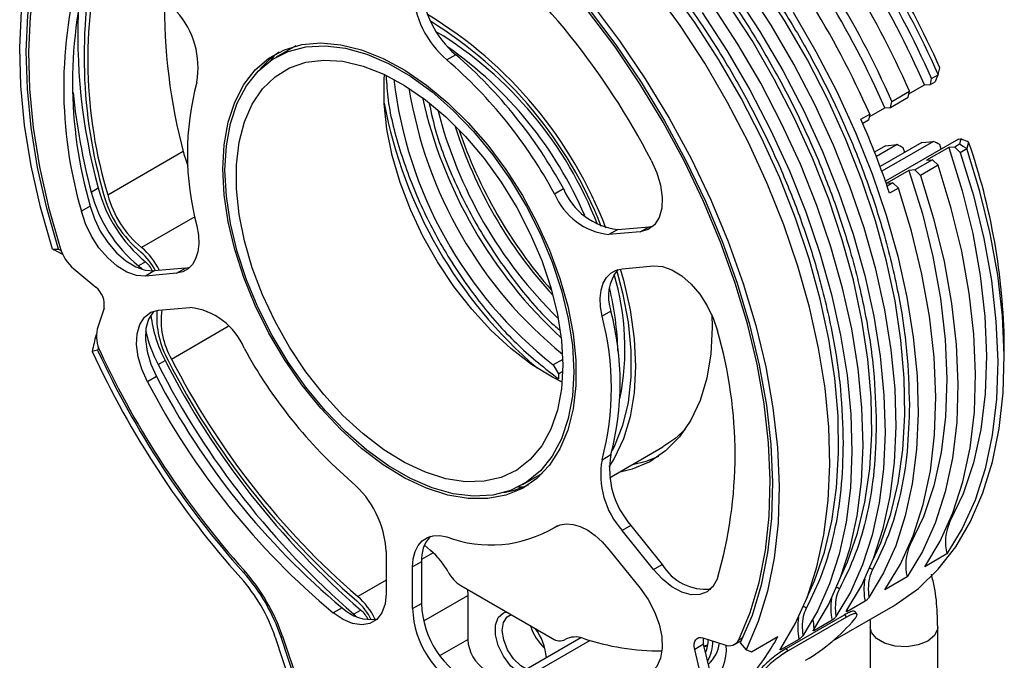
# Model space of a CAD drawing. Header units: millimetres. Extents: x 15 to 415, y 5 to 292.
# Tile 46 of 48: x 355 to 378, y 251 to 265. Entities that reach past the tile are written whole.
import ezdxf

# ---------------------------------------------------------------- set-up
doc = ezdxf.new("R2010")
doc.units = ezdxf.units.MM

msp = doc.modelspace()

# ---------------------------------------------------------------- linework, layer by layer
at = {"color": 7, "linetype": 'Continuous', "lineweight": 25}
for p, q in [((361.707873, 264.848237), (361.257496, 264.58824)), ((365.367511, 264.647173), (365.16548, 264.530543)), ((376.403759, 264.192995), (376.443475, 264.344634)), ((376.226808, 263.967781), (376.25303, 264.103722)), ((376.226808, 263.967781), (376.336196, 264.030929)), ((376.25303, 264.103722), (376.402652, 264.190097)), ((376.403759, 264.192995), (376.402652, 264.190097)), ((375.343893, 263.578888), (375.747954, 263.812148)), ((375.721732, 263.676207), (375.747954, 263.812148)), ((375.736217, 263.751302), (376.090024, 263.95555)), ((376.090024, 263.95555), (376.226808, 263.967781)), ((375.317671, 263.442947), (375.721732, 263.676207)), ((375.317671, 263.442947), (375.343893, 263.578888)), ((374.82708, 263.226468), (375.180886, 263.430716)), ((375.180886, 263.430716), (375.317671, 263.442947)), ((374.636786, 263.170684), (374.838816, 263.287314)), ((374.812595, 263.151373), (374.679004, 263.074253)), ((374.838816, 263.287314), (374.812595, 263.151373)), ((376.297622, 262.664964), (375.116154, 261.982918)), ((376.867647, 262.715933), (375.198952, 261.752616)), ((376.034448, 262.641433), (376.297622, 262.664964)), ((376.867647, 262.715933), (376.923863, 262.72096)), ((375.200605, 262.566875), (374.949283, 262.421789)), ((375.46401, 262.590427), (374.990241, 262.316926)), ((376.034448, 262.641433), (375.077017, 262.08872)), ((375.200605, 262.566875), (375.46401, 262.590427)), ((375.640328, 262.413912), (375.607547, 262.51785)), ((376.645608, 262.52359), (376.140531, 262.232016)), ((376.475566, 262.48959), (376.44217, 262.592477)), ((376.782392, 262.535821), (376.645608, 262.52359)), ((376.89178, 262.598969), (376.782392, 262.535821)), ((376.908806, 262.413528), (376.782392, 262.535821)), ((376.908806, 262.413528), (377.058428, 262.499903)), ((377.060938, 262.499182), (377.058428, 262.499903)), ((377.100835, 262.650358), (377.060938, 262.499182)), ((377.100835, 262.650358), (377.099612, 262.651263)), ((376.277316, 262.244247), (375.873255, 262.010987)), ((376.140531, 262.232016), (376.277316, 262.244247)), ((376.403729, 262.121954), (376.277316, 262.244247)), ((375.73647, 261.998757), (375.231394, 261.707182)), ((375.873255, 262.010987), (375.73647, 261.998757)), ((375.873255, 262.010987), (375.999668, 261.888694)), ((376.403729, 262.121954), (375.999668, 261.888694)), ((357.026725, 261.507116), (357.188349, 261.600419)), ((367.627592, 261.4677), (367.829622, 261.58433)), ((375.231394, 261.707182), (375.368179, 261.719413)), ((375.368179, 261.719413), (375.236977, 261.643672)), ((375.494592, 261.59712), (375.292562, 261.48049)), ((375.494592, 261.59712), (375.368179, 261.719413)), ((357.006276, 261.183767), (356.804246, 261.067138)), ((369.074052, 260.650558), (368.872022, 260.533929)), ((369.074052, 260.650558), (369.789889, 260.714565)), ((369.587859, 260.597935), (369.789889, 260.714565)), ((369.789889, 260.714565), (369.890848, 260.733252)), ((369.587859, 260.597935), (368.872022, 260.533929)), ((356.142358, 260.202722), (356.279349, 260.198521)), ((356.632128, 259.74708), (357.134637, 259.328776)), ((358.269912, 259.911881), (358.108288, 259.818577)), ((359.184354, 259.76627), (358.468517, 259.702264)), ((358.982324, 259.649641), (359.184354, 259.76627)), ((359.184354, 259.76627), (359.285313, 259.784957)), ((369.175067, 259.75286), (369.890905, 259.816866)), ((358.468517, 259.702264), (358.266487, 259.585634)), ((358.982324, 259.649641), (358.266487, 259.585634)), ((357.320949, 258.848576), (357.165848, 258.371473)), ((358.569532, 258.804565), (359.28537, 258.868572)), ((368.916407, 258.783255), (368.714377, 258.666625)), ((371.223603, 258.706125), (371.230576, 258.40666)), ((357.13581, 258.236157), (357.144925, 258.241418)), ((357.13581, 258.236157), (357.144846, 258.238157)), ((377.917785, 257.66023), (377.917785, 258.010119)), ((357.175288, 257.889331), (357.050633, 257.861736)), ((358.55826, 257.559743), (358.719884, 257.653047)), ((367.814418, 257.680138), (367.597384, 257.554847)), ((367.597384, 257.554847), (367.715245, 257.350706)), ((358.518444, 257.286312), (358.316414, 257.169682)), ((367.715245, 257.350706), (367.814384, 257.407938)), ((367.715245, 257.350706), (367.715245, 257.232212)), ((368.887446, 254.971933), (370.106351, 255.675591)), ((368.714377, 255.383632), (368.916407, 255.500262)), ((366.899895, 254.81426), (367.350271, 255.074257)), ((367.506988, 253.762629), (367.709019, 253.879259)), ((369.377098, 253.882125), (369.175067, 253.765495)), ((369.377098, 253.882125), (370.092935, 252.99163)), ((369.890905, 252.875), (369.175067, 253.765495)), ((364.651255, 253.429691), (364.793659, 253.308382)), ((363.77565, 253.282706), (363.77565, 252.328204)), ((368.872022, 253.334315), (369.587859, 252.443821)), ((376.602383, 253.228757), (376.097307, 252.937183)), ((364.583772, 253.049446), (364.381741, 252.932817)), ((364.583772, 253.049446), (364.583772, 252.094945)), ((369.890905, 252.875), (370.092935, 252.99163)), ((364.381741, 251.978315), (364.381741, 252.932817)), ((375.693246, 252.703923), (375.18817, 252.412349)), ((365.483478, 252.509142), (367.583254, 251.296968)), ((365.63461, 252.421896), (365.644432, 252.280601)), ((371.261279, 252.492225), (371.246148, 252.48349)), ((374.806428, 252.43985), (374.821793, 252.233473)), ((364.381741, 251.978315), (364.583772, 252.094945)), ((365.644432, 252.280601), (365.644432, 251.273008)), ((374.733601, 252.149932), (374.32954, 251.916673)), ((362.768558, 251.99921), (362.566528, 251.882581)), ((363.196496, 251.947288), (363.034871, 251.853984)), ((373.998271, 251.241763), (375.372832, 252.035279)), ((374.048813, 252.002489), (374.064178, 251.796112)), ((374.547147, 251.854306), (374.502335, 251.910843)), ((372.92848, 251.066895), (374.261881, 251.836652)), ((374.305332, 251.781833), (372.97193, 251.012076)), ((373.543737, 251.710915), (373.559102, 251.504538)), ((373.975987, 251.712571), (373.571926, 251.479311)), ((374.261881, 251.836652), (374.305332, 251.781833)), ((373.291199, 251.565127), (373.306564, 251.35875)), ((374.850802, 251.550808), (374.850802, 239.78971)), ((376.393659, 239.240235), (376.393659, 251.550808)), ((361.236977, 251.329449), (361.620544, 250.172922)), ((361.757482, 250.168771), (361.373915, 251.325299)), ((361.40393, 251.347091), (361.799693, 250.163551)), ((368.229361, 251.311996), (366.306148, 250.201749)), ((371.022754, 251.311337), (371.525263, 251.149456)), ((371.748594, 251.161883), (371.907267, 251.253482)), ((371.878042, 251.193588), (372.015033, 251.039621)), ((372.132749, 250.992899), (372.73884, 251.342788)), ((373.218372, 251.275209), (372.814311, 251.04195)), ((371.038472, 251.162878), (370.836442, 251.046248)), ((370.991543, 250.390069), (370.836442, 251.046248)), ((371.193574, 250.506699), (371.038472, 251.162878)), ((371.050407, 251.112388), (371.129912, 251.124461)), ((372.97193, 251.012076), (372.92848, 251.066895)), ((367.439598, 250.88722), (367.437616, 250.854931))]:
    msp.add_line(p, q, dxfattribs=at)
at = {"color": 8, "linetype": 'Continuous', "lineweight": 25}
for p, q in [((357.40782, 261.442178), (359.133687, 262.438499)), ((359.39857, 260.939333), (358.180365, 260.236078)), ((358.865099, 257.686193), (360.163322, 258.435641)), ((376.658949, 253.958778), (376.674679, 253.967859)), ((367.67876, 253.866871), (367.627592, 253.837332)), ((375.749811, 253.433945), (375.765542, 253.443026)), ((364.853606, 253.255175), (364.584741, 253.099962)), ((360.552341, 252.824331), (360.514463, 252.802465)), ((363.77565, 252.632884), (363.124663, 252.257077)), ((364.635161, 251.697961), (365.644432, 252.280601)), ((374.323369, 251.951662), (374.32954, 251.916673)), ((373.565755, 251.514301), (373.571926, 251.479311)), ((361.405181, 251.343348), (361.373915, 251.325299)), ((365.005086, 250.903921), (365.644432, 251.273008)), ((366.648973, 250.222536), (368.432006, 251.251859)), ((371.843145, 251.266782), (371.939971, 251.322679)), ((372.80814, 251.076939), (372.814311, 251.04195))]:
    msp.add_line(p, q, dxfattribs=at)
at = {"color": 7, "linetype": 'Continuous', "lineweight": 25, "flags": 128}
for points in [[(356.142358, 260.202722), (355.869118, 261.159666), (355.656104, 262.105912), (355.504881, 263.034516), (355.416556, 263.938667), (355.391778, 264.811731), (355.430729, 265.647304), (355.533123, 266.439256), (355.698209, 267.181777), (355.924775, 267.869419), (356.21116, 268.497138), (356.555263, 269.060329), (356.954559, 269.55486), (357.406118, 269.977104), (357.906629, 270.323962), (358.452419, 270.59289), (359.039484, 270.781915), (359.663518, 270.88965), (360.319943, 270.915306), (361.003942, 270.858693), (361.710498, 270.720227), (362.434428, 270.500925), (363.17042, 270.202394)], [(356.279349, 260.198521), (356.011261, 261.13833), (355.802304, 262.067606), (355.654012, 262.979537), (355.56747, 263.867439), (355.543313, 264.724804), (355.581719, 265.545348), (355.682405, 266.323055), (355.844634, 267.052227), (356.067216, 267.727518), (356.348521, 268.343978), (356.686485, 268.897089), (357.078633, 269.382797), (357.52209, 269.797542), (358.013605, 270.138284), (358.549575, 270.402524), (359.126072, 270.588328), (359.738871, 270.694331), (360.38348, 270.719758), (361.055174, 270.664422), (361.749029, 270.528729), (362.45996, 270.313674), (363.182757, 270.020831)], [(363.160421, 269.972302), (362.444736, 270.25962), (361.740944, 270.470085), (361.054169, 270.602165), (360.389409, 270.654898), (359.751502, 270.627901), (359.145093, 270.52137), (358.574595, 270.336081), (358.044161, 270.073381), (357.557652, 269.735184), (357.118608, 269.323951), (356.730226, 268.842676), (356.395333, 268.294861), (356.116367, 267.684494), (355.895357, 267.016018), (355.733913, 266.294299), (355.633209, 265.524589), (355.59398, 264.712492), (355.616509, 263.863919), (355.700635, 262.985046), (355.845743, 262.082271), (356.050777, 261.162164), (356.314247, 260.231424)], [(364.974635, 268.986402), (365.697431, 268.444722), (366.408362, 267.838954), (367.102217, 267.173538), (367.773911, 266.453353), (368.41852, 265.683677), (369.031319, 264.870151), (369.607816, 264.018738), (370.143787, 263.135679), (370.635301, 262.227446), (371.078758, 261.300698), (371.470906, 260.362225), (371.808871, 259.418908), (372.090175, 258.47766), (372.312758, 257.545381), (372.474987, 256.628904), (372.575673, 255.734947), (372.614078, 254.870061), (372.589922, 254.040587), (372.50338, 253.252604), (372.355087, 252.511888), (372.146131, 251.823868), (371.878042, 251.193588)], [(364.986971, 269.153721), (365.722964, 268.602493), (366.446893, 267.985965), (367.153449, 267.308658), (367.837449, 266.575542), (368.493873, 265.791995), (369.117907, 264.963765), (369.704972, 264.096929), (370.250762, 263.197845), (370.751273, 262.27311), (371.202833, 261.329507), (371.602128, 260.373958), (371.946231, 259.413475), (372.232616, 258.455103), (372.459182, 257.505873), (372.624268, 256.572748), (372.726662, 255.662575), (372.765613, 254.78203), (372.740835, 253.937573), (372.65251, 253.1354), (372.501287, 252.381395), (372.288274, 251.681089), (372.015033, 251.039621)], [(371.843145, 251.266782), (372.106614, 251.893327), (372.311649, 252.576706), (372.456757, 253.311943), (372.540882, 254.093687), (372.563412, 254.916248), (372.524182, 255.773638), (372.423479, 256.659617), (372.262034, 257.567736), (372.041025, 258.491385), (371.762058, 259.42384), (371.427165, 260.358314), (371.038783, 261.288006), (370.59974, 262.206147), (370.11323, 263.106056), (369.582796, 263.981182), (369.012298, 264.825154), (368.405889, 265.63183), (367.767983, 266.395338), (367.103222, 267.110121), (366.416447, 267.770975), (365.712655, 268.373091), (364.99697, 268.912085)], [(372.801488, 251.067176), (373.135258, 251.628309), (373.412796, 252.251718), (373.632126, 252.932963), (373.791686, 253.667192), (373.890338, 254.449175), (373.927381, 255.273343), (373.90255, 256.133826), (373.816023, 257.024493), (373.668416, 257.939003), (373.460779, 258.870841), (373.194592, 259.81337), (372.871751, 260.759877), (372.494556, 261.70362), (372.065692, 262.637878), (371.588215, 263.555996), (371.065524, 264.451436), (370.501345, 265.317818), (369.899693, 266.148973)], [(371.764035, 266.046754), (372.328215, 265.180371), (372.850905, 264.284932), (373.328383, 263.366814), (373.757246, 262.432556), (374.134442, 261.488813), (374.457283, 260.542306), (374.72347, 259.599777), (374.931106, 258.667939), (375.078714, 257.753429), (375.165241, 256.862761), (375.190072, 256.002279), (375.153029, 255.178111), (375.054376, 254.396128), (374.894817, 253.661899), (374.675487, 252.980654), (374.397948, 252.357245), (374.064178, 251.796112)], [(374.316716, 251.941899), (374.650486, 252.503032), (374.928025, 253.126441), (375.147355, 253.807686), (375.306914, 254.541915), (375.405567, 255.323898), (375.44261, 256.148066), (375.417779, 257.008549), (375.331252, 257.899216), (375.183644, 258.813726), (374.976008, 259.745564), (374.709821, 260.688093), (374.38698, 261.6346), (374.009785, 262.578343), (373.580921, 263.512601), (373.103443, 264.430719), (372.580753, 265.326159), (372.016573, 266.192541)], [(371.006421, 265.609392), (371.570601, 264.74301), (372.093291, 263.847571), (372.570768, 262.929453), (372.999632, 261.995195), (373.376828, 261.051451), (373.699669, 260.104944), (373.965855, 259.162415), (374.173492, 258.230577), (374.321099, 257.316068), (374.407627, 256.4254), (374.432457, 255.564918), (374.395414, 254.74075), (374.296762, 253.958767), (374.137202, 253.224538), (373.917872, 252.543292), (373.640334, 251.919883), (373.306564, 251.35875)], [(373.559102, 251.504538), (373.892872, 252.06567), (374.17041, 252.68908), (374.389741, 253.370325), (374.5493, 254.104554), (374.647953, 254.886537), (374.684996, 255.710705), (374.660165, 256.571187), (374.573638, 257.461855), (374.42603, 258.376365), (374.218393, 259.308203), (373.952207, 260.250732), (373.629366, 261.197238), (373.25217, 262.140982), (372.823306, 263.07524), (372.345829, 263.993358), (371.823139, 264.888797), (371.258959, 265.75518)], [(373.08583, 265.617733), (373.60852, 264.722294), (374.085997, 263.804176), (374.514861, 262.869918), (374.892056, 261.926174), (375.214897, 260.979667), (375.481084, 260.037138), (375.688721, 259.1053), (375.836328, 258.190791), (375.922856, 257.300123), (375.947686, 256.439641), (375.910643, 255.615473), (375.811991, 254.833489), (375.652431, 254.09926), (375.433101, 253.418015), (375.155563, 252.794606), (374.821793, 252.233473)], [(360.038085, 262.033845), (360.068711, 262.589555), (360.160124, 263.101482), (360.310939, 263.561865), (360.518869, 263.963724), (360.780762, 264.300969), (361.092649, 264.568487), (361.449801, 264.762222), (361.846804, 264.879239), (362.277641, 264.917762), (362.735779, 264.877208), (363.214275, 264.758192), (363.705875, 264.562518), (364.203126, 264.293152), (364.698491, 263.954178), (365.184461, 263.550733), (365.653668, 263.088935), (366.099001, 262.575782), (366.513707, 262.019054), (366.891502, 261.427191), (367.226657, 260.809165), (367.514092, 260.174343), (367.74945, 259.53235), (367.929163, 258.892917), (368.050507, 258.265738), (368.111642, 257.66032), (368.111642, 257.08584), (368.050507, 256.551007), (367.929163, 256.063928), (367.74945, 255.631988), (367.514092, 255.261733), (367.226657, 254.958777), (366.891502, 254.727713), (366.513707, 254.572041), (366.099001, 254.494124), (365.653668, 254.495141), (365.184461, 254.575077), (364.698491, 254.732721), (364.203126, 254.965683), (363.705875, 255.270431), (363.214275, 255.642346), (362.735779, 256.07579), (362.277641, 256.564192), (361.846804, 257.100149), (361.449801, 257.675535), (361.092649, 258.28163), (360.780762, 258.909244), (360.518869, 259.548865), (360.310939, 260.190795), (360.160124, 260.825305), (360.068711, 261.442775), (360.038085, 262.033845)], [(368.068798, 257.397813), (368.037335, 256.838488), (367.943442, 256.32431), (367.788599, 255.863389), (367.575249, 255.462993), (367.306756, 255.129437), (366.987355, 254.867982), (366.622083, 254.682749), (366.216699, 254.576662), (365.777599, 254.551392), (365.311705, 254.607339), (364.826366, 254.74362), (364.329236, 254.958085), (363.828155, 255.247353), (363.331025, 255.606862), (362.845686, 256.030941), (362.379793, 256.512904), (361.940692, 257.045149), (361.535309, 257.619282), (361.170036, 258.226249), (360.850635, 258.856477), (360.582142, 259.500028), (360.368792, 260.146753), (360.213949, 260.786451), (360.120056, 261.409036), (360.088593, 262.004687), (360.120056, 262.564012), (360.213949, 263.07819), (360.368792, 263.539111), (360.582142, 263.939507), (360.850635, 264.273063), (361.170036, 264.534519), (361.535309, 264.719751), (361.940692, 264.825838), (362.379793, 264.851108), (362.845686, 264.795161), (363.331025, 264.658881), (363.828155, 264.444415), (364.329236, 264.155147), (364.826366, 263.795639), (365.311705, 263.371559), (365.777599, 262.889596), (366.216699, 262.357352), (366.622083, 261.783219), (366.987355, 261.176252), (367.306756, 260.546023), (367.575249, 259.902472), (367.788599, 259.255748), (367.943442, 258.616049), (368.037335, 257.993465), (368.068798, 257.397813)], [(367.81626, 257.5436), (367.785575, 257.009396), (367.694022, 256.519393), (367.543107, 256.081635), (367.335305, 255.703312), (367.074031, 255.390634), (366.763573, 255.148737), (366.409029, 254.981592), (366.016221, 254.891943), (365.591599, 254.881263), (365.142136, 254.949727), (364.675211, 255.096211), (364.19849, 255.31831), (363.719803, 255.612377), (363.247009, 255.973582), (362.787871, 256.395996), (362.349929, 256.872682), (361.940373, 257.395813), (361.565928, 257.956799), (361.232742, 258.546429), (360.946287, 259.155022), (360.711266, 259.772583), (360.531539, 260.388973), (360.410055, 260.99407), (360.34881, 261.57794), (360.34881, 262.130994), (360.410055, 262.644152), (360.531539, 263.108988), (360.711266, 263.517868), (360.946287, 263.86408), (361.232742, 264.141939), (361.565928, 264.346881), (361.940373, 264.475542), (362.349929, 264.52581), (362.787871, 264.496858), (363.247009, 264.389163), (363.719803, 264.204492), (364.19849, 263.945878), (364.675211, 263.617567), (365.142136, 263.224951), (365.591599, 262.774476), (366.016221, 262.273538), (366.409029, 261.730363), (366.763573, 261.153871), (367.074031, 260.553526), (367.335305, 259.939187), (367.543107, 259.320941), (367.694022, 258.70894), (367.785575, 258.113232), (367.81626, 257.5436)], [(361.152129, 264.522691), (361.174868, 264.56032), (361.220074, 264.630999)], [(367.800875, 257.161279), (367.582501, 257.271858), (367.103814, 257.565925), (366.63102, 257.92713), (366.171883, 258.349544), (365.73394, 258.82623), (365.324384, 259.349361), (364.949939, 259.910347), (364.616753, 260.499977), (364.330298, 261.10857), (364.095277, 261.726131), (363.91555, 262.342521), (363.794066, 262.947618), (363.732821, 263.531488), (363.732821, 264.084542), (363.740527, 264.19477)], [(376.402652, 264.190097), (376.36942, 264.110512), (376.336196, 264.030929)], [(376.923863, 262.72096), (376.91114, 262.672568), (376.89178, 262.598969)], [(375.372832, 252.035279), (375.446934, 252.079103), (375.951971, 252.439585), (376.405896, 252.877903), (376.805257, 253.390724), (377.147017, 253.974146), (377.428578, 254.623735), (377.647798, 255.334549), (377.803011, 256.101185), (377.893036, 256.917813), (377.917188, 257.778222), (377.875284, 258.675869), (377.767643, 259.60393), (377.595083, 260.555346), (377.358916, 261.522882), (377.060938, 262.499182)], [(376.645608, 262.52359), (376.95224, 261.537005), (377.194076, 260.559067), (377.369125, 259.597826), (377.475945, 258.661193), (377.513659, 257.756876), (377.481956, 256.892317), (377.381096, 256.074632), (377.21191, 255.310551), (376.97579, 254.606362), (376.674679, 253.967859)], [(377.058428, 262.499903), (376.975101, 262.549433), (376.89178, 262.598969)], [(359.149643, 262.376475), (359.196697, 262.222412), (359.241601, 262.105941)], [(369.840978, 262.232818), (369.96892, 261.948153), (370.053707, 261.66113), (370.091209, 261.385726), (370.0796, 261.135354), (370.019445, 260.922207), (369.913674, 260.756665), (369.767438, 260.646791), (369.587859, 260.597935)], [(376.908806, 262.413528), (377.210267, 261.424939), (377.448327, 260.445418), (377.621128, 259.482601), (377.727323, 258.543997), (377.766085, 257.636924), (377.737112, 256.768454), (377.640628, 255.94536), (377.477386, 255.174059), (377.24866, 254.460565), (376.956232, 253.810441), (376.602383, 253.228757)], [(375.73647, 261.998757), (376.043103, 261.012171), (376.284939, 260.034233), (376.459987, 259.072992), (376.566808, 258.136359), (376.604522, 257.232042), (376.572819, 256.367483), (376.471959, 255.549799), (376.302773, 254.785717), (376.066653, 254.081528), (375.765542, 253.443026)], [(376.097307, 252.937183), (376.451156, 253.518867), (376.743584, 254.16899), (376.97231, 254.882484), (377.135551, 255.653786), (377.232035, 256.47688), (377.261009, 257.34535), (377.222247, 258.252423), (377.116052, 259.191027), (376.94325, 260.153843), (376.705191, 261.133365), (376.403729, 262.121954)], [(375.999668, 261.888694), (376.30113, 260.900105), (376.539189, 259.920584), (376.711991, 258.957767), (376.818186, 258.019163), (376.856948, 257.11209), (376.827974, 256.243621), (376.73149, 255.420526), (376.568249, 254.649225), (376.339523, 253.935731), (376.047095, 253.285607), (375.693246, 252.703923)], [(375.18817, 252.412349), (375.542019, 252.994033), (375.834446, 253.644157), (376.063173, 254.357651), (376.226414, 255.128952), (376.322898, 255.952046), (376.351872, 256.820516), (376.31311, 257.727589), (376.206914, 258.666193), (376.034113, 259.62901), (375.796054, 260.608531), (375.494592, 261.59712)], [(357.006276, 261.183767), (357.1004, 260.896079), (357.236555, 260.613649), (357.408109, 260.350231), (357.606709, 260.118655), (357.822681, 259.930197), (358.045509, 259.794037), (358.26434, 259.716806), (358.468517, 259.702264)], [(358.266487, 259.585634), (358.06231, 259.600176), (357.843479, 259.677408), (357.620651, 259.813568), (357.404678, 260.002025), (357.206079, 260.233601), (357.034524, 260.497019), (356.89837, 260.779449), (356.804246, 261.067138)], [(359.443014, 260.735875), (359.478948, 260.523731), (359.486646, 260.323642), (359.46589, 260.14125), (359.417266, 259.981695), (359.342144, 259.849476), (359.242641, 259.748319), (359.121564, 259.681075), (358.982324, 259.649641)], [(358.108288, 259.818577), (358.160722, 259.770382), (358.190211, 259.73642)], [(368.714377, 258.666625), (368.678443, 258.878769), (368.670745, 259.078858), (368.691501, 259.26125), (368.740126, 259.420805), (368.815248, 259.553025), (368.91475, 259.654182), (369.035827, 259.721425), (369.175067, 259.75286)], [(369.133145, 259.747519), (369.205827, 259.489735), (369.359121, 258.809961), (369.451934, 258.148548), (369.483012, 257.514443), (369.451934, 256.916219), (369.359121, 256.361966), (369.205827, 255.859181), (368.994127, 255.414662), (368.872625, 255.223856)], [(369.048857, 259.726155), (369.186011, 259.201925), (369.31111, 258.531893), (369.374102, 257.884825), (369.374102, 257.269805), (369.31111, 256.695466), (369.186011, 256.16987), (369.000561, 255.700396), (368.943112, 255.589004)], [(369.890905, 259.816866), (370.095082, 259.802324), (370.313913, 259.725093), (370.53674, 259.588933), (370.752713, 259.400475), (370.951313, 259.168899), (371.122867, 258.905481), (371.259022, 258.623051), (371.353145, 258.335363)], [(358.316414, 257.169682), (358.188471, 257.454347), (358.103684, 257.74137), (358.066182, 258.016774), (358.077791, 258.267146), (358.137946, 258.480294), (358.243717, 258.645835), (358.389953, 258.755709), (358.569532, 258.804565)], [(358.468573, 258.785878), (358.445747, 258.762465), (358.339976, 258.596923), (358.279822, 258.383776), (358.268213, 258.133404), (358.305715, 257.858), (358.390502, 257.570977), (358.518444, 257.286312)], [(371.230576, 258.40666), (371.199958, 257.806027), (371.108504, 257.248575), (370.957406, 256.74157), (370.748635, 256.291623), (370.48491, 255.904599), (370.169671, 255.585544), (369.807028, 255.338616), (369.401707, 255.167036), (369.097928, 255.093441)], [(370.621497, 256.087058), (370.377504, 255.860738), (370.106351, 255.675591)], [(369.409518, 255.278034), (369.724956, 255.353643), (370.012216, 255.465381)], [(366.470276, 254.632375), (366.715738, 254.688671), (367.034836, 254.813808)], [(366.918209, 254.760471), (366.834999, 254.756686), (366.790438, 254.755795)], [(367.627592, 253.837332), (367.753167, 253.896475), (367.896044, 253.919514), (368.052195, 253.9058), (368.217218, 253.85572), (368.386462, 253.770685), (368.555156, 253.653091), (368.718544, 253.506255), (368.872022, 253.334315)], [(364.381741, 252.932817), (364.395979, 253.119753), (364.438289, 253.284982), (364.507481, 253.423845), (364.601603, 253.532429), (364.718002, 253.607673), (364.853397, 253.647456), (365.003971, 253.650655), (365.16548, 253.617182)], [(371.353145, 252.668237), (371.259022, 252.489221), (371.122867, 252.363992), (370.951313, 252.298647), (370.752713, 252.296368), (370.53674, 252.357268), (370.313913, 252.47838), (370.095082, 252.653805), (369.890905, 252.875)], [(363.77565, 252.328204), (363.751052, 252.086553), (363.678457, 251.88507), (363.561401, 251.733568), (363.405583, 251.639424), (363.218592, 251.607225), (363.009536, 251.638538), (362.788594, 251.731838), (362.566528, 251.882581)], [(369.587859, 252.443821), (369.767438, 252.187627), (369.913674, 251.908912), (370.019445, 251.62125), (370.0796, 251.33865), (370.091209, 251.074874), (370.053707, 250.842769), (369.96892, 250.653638), (369.840978, 250.516693)], [(371.166291, 252.417808), (371.225768, 252.470643), (371.260615, 252.491337)], [(363.034871, 251.853984), (363.083423, 251.808104), (363.092517, 251.798305)], [(366.823254, 250.500268), (366.808233, 250.510152), (366.621266, 250.672759), (366.459804, 250.887784), (366.341342, 251.131926), (366.278717, 251.378728), (366.278717, 251.601445), (366.341342, 251.775942), (366.459804, 251.883311), (366.527811, 251.906262)], [(366.983804, 250.592951), (366.858158, 250.669521), (366.692048, 250.830497), (366.555231, 251.036242), (366.46421, 251.261941), (366.429964, 251.480372), (366.456623, 251.665187), (366.540971, 251.794097), (366.635336, 251.844189)], [(370.836442, 251.046248), (370.825929, 251.111469), (370.826191, 251.171701), (370.837217, 251.224363), (370.858533, 251.267197), (370.889227, 251.298365), (370.927982, 251.316532), (370.973136, 251.320919), (371.022754, 251.311337)], [(371.047139, 251.126212), (371.101312, 251.139483), (371.134406, 251.147986)]]:
    msp.add_lwpolyline(points, dxfattribs=at)
at = {"color": 8, "linetype": 'Continuous', "lineweight": 25, "flags": 128}
for points in [[(374.923792, 253.115358), (375.09074, 253.487289), (375.318275, 254.143877), (375.48685, 254.854024), (375.595238, 255.612564), (375.64265, 256.413983), (375.628742, 257.252453), (375.553616, 258.121875), (375.417817, 259.015929), (375.222332, 259.928112), (374.968585, 260.851791), (374.658419, 261.780249), (374.29409, 262.706735), (373.878247, 263.624511), (373.413916, 264.526903), (372.904471, 265.40735), (372.353618, 266.259448)], [(373.408563, 252.240635), (373.575511, 252.612566), (373.803047, 253.269154), (373.971621, 253.979301), (374.080009, 254.737841), (374.127421, 255.53926), (374.113514, 256.37773), (374.038387, 257.247152), (373.902588, 258.141206), (373.707104, 259.053389), (373.453356, 259.977068), (373.14319, 260.905526), (372.778861, 261.832012), (372.363019, 262.749788), (371.898687, 263.65218), (371.389242, 264.532627), (370.838389, 265.384725), (370.250133, 266.202279)], [(374.166178, 252.677996), (374.333125, 253.049928), (374.560661, 253.706516), (374.729236, 254.416662), (374.837623, 255.175203), (374.885036, 255.976622), (374.871128, 256.815091), (374.796001, 257.684514), (374.660202, 258.578567), (374.464718, 259.49075), (374.21097, 260.414429), (373.900804, 261.342887), (373.536475, 262.269373), (373.120633, 263.187149), (372.656301, 264.089542), (372.146856, 264.969988), (371.596003, 265.822087)], [(376.393659, 251.550619), (376.390723, 251.511994), (376.321382, 251.3626), (376.167713, 251.235907), (375.94825, 251.147196), (375.689465, 251.107166), (375.42257, 251.120646), (375.179757, 251.18601), (374.990313, 251.295373), (374.877088, 251.435546), (374.850805, 251.549607)]]:
    msp.add_lwpolyline(points, dxfattribs=at)
at = {"color": 7, "linetype": 'Continuous', "lineweight": 25}
for centre, radius, start, end in [((357.227581, 255.741141), 20.956135, 23.7853711, 40.1517022), ((357.07818, 255.65485), 20.953719, 23.779374, 40.188526), ((357.909426, 256.135822), 20.270559, 23.8887623, 39.395717), ((356.573103, 255.363275), 20.953719, 23.779374, 40.188526), ((357.413398, 255.848683), 20.360197, 23.463973, 39.963512), ((356.169042, 255.130016), 20.953719, 23.779374, 40.188526), ((355.663966, 254.838441), 20.953719, 23.779374, 40.188526), ((356.504261, 255.323849), 20.360197, 23.463973, 39.963512), ((354.568635, 254.307731), 17.206145, 27.4255928, 50.1635504), ((368.184376, 264.608249), 11.318928, 167.419963, 196.1576066), ((367.569051, 264.525614), 10.618766, 165.9044328, 196.8804791), ((366.504599, 263.900701), 10.105738, 163.7164281, 196.2835719), ((366.70663, 264.01733), 10.105738, 163.7164281, 196.2835719), ((366.617125, 266.234298), 2.238314, 182.9322984, 229.5681075), ((366.819156, 266.350927), 2.238314, 182.9322984, 229.5681075), ((369.966682, 265.087138), 13.24549, 176.684285, 195.2622924), ((371.3491, 265.692182), 12.64202, 178.7160422, 195.2051941), ((357.54723, 264.353779), 1.92514, 349.9814548, 41.8023164), ((359.646822, 257.177523), 9.805173, 20.9418981, 58.8263659), ((359.709641, 257.209137), 9.649721, 21.3426345, 58.2424614), ((360.322207, 257.582152), 8.875439, 21.0112528, 58.802861), ((362.430311, 263.043384), 1.996163, 123.6367149, 140.7206934), ((359.933881, 257.35663), 9.128955, 23.294237, 54.9133489), ((358.037871, 256.279886), 10.903035, 28.4123479, 49.1767953), ((358.239901, 256.396515), 10.903035, 28.4123479, 49.1767953), ((365.624612, 262.377372), 6.395831, 165.1285615, 194.8714385), ((373.636053, 265.209077), 9.749501, 186.6008641, 231.7289548), ((371.402569, 265.290237), 14.865292, 185.8233302, 194.7435799), ((374.021386, 265.441043), 9.847554, 189.1014052, 230.8932182), ((374.830626, 265.908207), 10.190794, 194.3038895, 225.690734), ((356.479746, 255.153648), 19.848198, 18.5880446, 23.8233152), ((375.174985, 266.107002), 10.296461, 197.4138218, 222.5808017), ((375.715588, 266.419085), 10.851439, 198.7166869, 221.2779365), ((363.312759, 257.830824), 14.606127, 0.7033425, 19.2667489), ((360.34284, 262.430314), 3.26183, 194.7395718, 230.5421219), ((369.251063, 262.182566), 1.5422, 202.8245891, 263.4091604), ((360.181216, 262.33701), 3.26183, 194.7395718, 230.5421219), ((359.791075, 262.110472), 2.562867, 194.7395718, 230.5421219), ((359.661028, 262.034959), 2.329879, 194.7395718, 230.5421219), ((369.049033, 262.065937), 1.5422, 202.8245891, 263.4091604), ((357.322601, 260.546734), 1.056503, 197.3643182, 229.1905735), ((357.233259, 259.080782), 1.493894, 25.0303128, 50.6553003), ((357.36274, 259.155899), 1.261572, 25.7988354, 50.6677156), ((357.904592, 259.466504), 0.576037, 23.9262201, 50.6396969), ((369.858565, 259.115542), 0.999038, 141.7403226, 199.427112), ((363.291101, 257.933742), 5.947094, 348.7977966, 16.5835544), ((356.820598, 258.930689), 0.507044, 350.6802213, 51.7311385), ((362.05463, 257.669564), 7.025817, 1.5868816, 13.5925194), ((359.108358, 257.336564), 1.5422, 22.8245891, 83.4091604), ((361.334982, 259.050402), 2.965019, 186.9295833, 208.1174258), ((360.604653, 258.666478), 2.079122, 176.3293867, 209.123536), ((360.377483, 258.568746), 1.751058, 172.0425007, 210.2657395), ((362.53278, 257.025128), 6.395831, 345.1285615, 14.8714385), ((362.73481, 257.141758), 6.395831, 345.1285615, 14.8714385), ((357.87826, 258.207405), 0.73106, 167.0310231, 207.9580391), ((361.320818, 259.015602), 3.1227, 192.6018779, 207.7890797), ((361.652792, 255.5018), 10.105738, 343.7164281, 16.2835719), ((370.119521, 263.122615), 10.903035, 208.4123479, 229.1767953), ((375.951133, 266.558667), 20.80542, 204.709188, 221.8413046), ((375.743719, 266.438816), 20.44212, 204.722818, 221.8414247), ((375.675499, 266.399047), 20.321887, 204.8320664, 221.7966209), ((375.371377, 266.141935), 18.876836, 207.0418671, 229.1920107), ((375.533002, 266.235239), 18.876836, 207.0418671, 229.1920107), ((374.99012, 265.924693), 18.190405, 207.0418671, 229.1920107), ((374.863035, 265.852279), 17.961595, 207.0418671, 229.1920107), ((373.790786, 265.211399), 17.206145, 207.4255928, 230.1635504), ((373.588756, 265.094769), 17.206145, 207.4255928, 230.1635504), ((370.812191, 255.165351), 1.92514, 169.9814548, 221.8023164), ((370.610161, 255.048721), 1.92514, 169.9814548, 221.8023164), ((361.540266, 253.168203), 2.238314, 2.9322984, 49.5681075), ((377.699665, 253.494513), 1.129005, 155.2121386, 193.6145641), ((366.168395, 256.278741), 2.844246, 249.3528534, 300.8661826), ((365.372542, 253.102845), 0.790576, 137.910317, 183.8729613), ((376.790528, 252.969679), 1.129005, 155.2121386, 193.6145641), ((363.614266, 251.93817), 1.807886, 29.1174756, 49.2801786), ((371.087153, 253.57288), 1.15166, 210.311855, 275.8255831), ((357.364684, 249.981238), 4.228526, 18.5332938, 41.8504989), ((357.281971, 249.954577), 4.350821, 18.6664253, 41.8035951), ((365.922263, 253.211382), 0.828053, 208.3724012, 238.0013494), ((357.571395, 250.100593), 3.866081, 18.5332938, 41.8504989), ((362.200021, 251.112849), 1.379402, 26.3034476, 49.1526038), ((362.055958, 251.026902), 1.629558, 25.6888826, 49.0177849), ((366.689654, 252.159805), 2.10688, 181.764127, 244.8092049), ((363.419561, 252.658623), 0.926623, 225.3677323, 279.5668089), ((362.738791, 251.420363), 0.697957, 25.9731186, 49.0213311), ((366.487623, 252.043175), 2.10688, 181.764127, 244.8092049), ((371.234893, 254.47833), 4.25604, 300.119018, 320.0028724), ((368.206446, 251.937032), 1.181832, 197.1137412, 227.5267268), ((366.16689, 250.753203), 1.278904, 4.6646215, 37.2115713), ((366.521698, 251.312929), 0.878174, 182.6054785, 237.3945217), ((367.749897, 251.527806), 0.284703, 234.17436, 295.6316643), ((368.104208, 250.850454), 0.47999, 69.4018787, 118.7885528), ((370.070063, 256.757917), 5.74636, 251.7768967, 270.1610322), ((371.380279, 251.253404), 0.353591, 171.007916, 194.8339612), ((370.224265, 251.315386), 0.925838, 338.1792668, 357.2310582), ((370.263316, 251.253979), 0.988329, 331.2073096, 359.052986), ((370.642119, 251.278905), 0.762949, 311.4204864, 353.2973699), ((371.622667, 251.374845), 0.245536, 246.6277949, 333.8889806), ((368.360616, 253.668401), 4.957552, 317.7748841, 332.0237729), ((370.462503, 251.050486), 1.096762, 313.3497605, 4.73274)]:
    msp.add_arc(centre, radius, start, end, dxfattribs=at)
at = {"color": 8, "linetype": 'Continuous', "lineweight": 25}
for centre, radius, start, end in [((375.017665, 266.016183), 10.673536, 192.6961883, 227.2984351), ((374.067563, 265.4677), 10.513826, 190.5814602, 229.4131632), ((374.835414, 252.808267), 0.088423, 41.2558192, 90.0114755), ((376.100546, 252.427262), 1.394794, 170.8152816, 191.4686797), ((374.077799, 252.370905), 0.088423, 41.2558192, 90.0114755), ((375.342932, 251.989901), 1.394794, 170.8152816, 191.4686797), ((373.320185, 251.933544), 0.088423, 41.2558192, 90.0114755), ((374.585318, 251.552539), 1.394794, 170.8152816, 191.4686797)]:
    msp.add_arc(centre, radius, start, end, dxfattribs=at)
at = {"color": 7, "linetype": 'Continuous', "lineweight": 25}
for centre, major_axis, ratio, start_param, end_param in [((368.87692, 262.471206), (13.170842, -4.637799), 0.218443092, 1.037766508, 1.051053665), ((368.87692, 262.471206), (11.513584, -4.054235), 0.218443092, 1.02532118, 1.040535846), ((364.280726, 259.81788), (14.643875, -5.571948), 0.186073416, 4.195471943, 4.214131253), ((364.280726, 259.81788), (14.388458, -5.474763), 0.186073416, 4.195059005, 4.199745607), ((364.280726, 259.81788), (5.223889, 16.072196), 0.382489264, 1.792298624, 1.815556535), ((364.280726, 259.81788), (5.132775, 15.791867), 0.382489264, 1.811200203, 1.815969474), ((364.280726, 259.81788), (9.158238, -8.88093), 0.177546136, 5.86608442, 5.88934233)]:
    msp.add_ellipse(centre, major_axis=major_axis, ratio=ratio, start_param=start_param, end_param=end_param, dxfattribs=at)
at = {"color": 8, "linetype": 'Continuous', "lineweight": 25}
for points, knots in [([(362.601751, 272.415771), (362.606979, 272.417169), (362.842757, 272.480202), (363.354459, 272.50235), (364.203278, 272.469472), (365.165426, 272.269651), (366.215069, 271.891122), (367.26067, 271.360899), (368.306115, 270.68384), (369.356247, 269.850985), (370.316692, 268.93814), (371.170603, 267.996332), (371.916978, 267.061772), (372.620386, 266.063196), (373.271225, 265.00917), (373.858643, 263.918471), (374.371754, 262.810025), (374.807855, 261.696351), (375.196967, 260.485692), (375.505348, 259.198566), (375.709086, 257.868313), (375.733793, 257.045061), (375.745958, 256.63972)], [0, 0, 0, 0, 0.001064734, 0.048014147, 0.094969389, 0.155025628, 0.213444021, 0.27010797, 0.326766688, 0.385185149, 0.445246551, 0.492195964, 0.539151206, 0.587099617, 0.63505398, 0.683002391, 0.730956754, 0.777906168, 0.82486141, 0.884917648, 0.943337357, 1, 1, 1, 1]), ([(361.844136, 271.97841), (361.849365, 271.979808), (362.085143, 272.042841), (362.596845, 272.064989), (363.445664, 272.03211), (364.407811, 271.832289), (365.457455, 271.453761), (366.503056, 270.923537), (367.5485, 270.246479), (368.598633, 269.413623), (369.559077, 268.500778), (370.412988, 267.55897), (371.159363, 266.62441), (371.862771, 265.625835), (372.513611, 264.571808), (373.101029, 263.48111), (373.614139, 262.372664), (374.05024, 261.258989), (374.439353, 260.04833), (374.747734, 258.761205), (374.951471, 257.430951), (374.976178, 256.607699), (374.988343, 256.202358)], [0, 0, 0, 0, 0.001064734, 0.048014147, 0.094969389, 0.155025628, 0.213444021, 0.27010797, 0.326766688, 0.385185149, 0.445246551, 0.492195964, 0.539151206, 0.587099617, 0.63505398, 0.683002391, 0.730956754, 0.777906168, 0.82486141, 0.884917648, 0.943337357, 1, 1, 1, 1]), ([(361.086522, 271.541048), (361.09175, 271.542446), (361.327528, 271.605479), (361.83923, 271.627627), (362.688049, 271.594749), (363.650197, 271.394928), (364.699841, 271.016399), (365.745441, 270.486176), (366.790886, 269.809117), (367.841018, 268.976262), (368.801463, 268.063417), (369.655374, 267.121609), (370.401749, 266.187049), (371.105157, 265.188473), (371.755996, 264.134447), (372.343415, 263.043748), (372.856525, 261.935302), (373.292626, 260.821628), (373.681738, 259.610969), (373.990119, 258.323843), (374.193857, 256.99359), (374.218564, 256.170338), (374.230729, 255.764997)], [0, 0, 0, 0, 0.001064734, 0.048014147, 0.094969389, 0.155025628, 0.213444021, 0.27010797, 0.326766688, 0.385185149, 0.445246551, 0.492195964, 0.539151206, 0.587099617, 0.63505398, 0.683002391, 0.730956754, 0.777906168, 0.82486141, 0.884917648, 0.943337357, 1, 1, 1, 1]), ([(363.775469, 264.16222), (363.786719, 263.979196), (363.821224, 263.417837), (364.087777, 262.405144), (364.546451, 261.195428), (365.171736, 260.018831), (365.93203, 258.928487), (366.792482, 257.96081), (367.409873, 257.473328), (367.715245, 257.232212)], [0, 0, 0, 0, 0.075354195, 0.231121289, 0.383569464, 0.536017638, 0.691784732, 0.847551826, 1, 1, 1, 1]), ([(364.761698, 263.53001), (364.809861, 263.308643), (364.943695, 262.693508), (365.361969, 261.660634), (365.977182, 260.483544), (366.743352, 259.403794), (367.351046, 258.679786), (367.702425, 258.388868), (367.744612, 258.353941)], [0, 0, 0, 0, 0.118474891, 0.329217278, 0.539959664, 0.755290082, 0.970620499, 1, 1, 1, 1])]:
    msp.add_open_spline(points, degree=3, knots=knots, dxfattribs=at)
at = {"color": 7, "linetype": 'Continuous', "lineweight": 25}
for points, knots in [([(377.099612, 262.651263), (377.070323, 262.662879), (377.011745, 262.686113), (376.953157, 262.709344), (376.923863, 262.72096)], [0, 0, 0, 0, 0.499999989, 1, 1, 1, 1]), ([(375.745958, 256.63972), (375.735777, 256.279413), (375.715351, 255.55651), (375.547373, 254.565119), (375.28884, 253.649929), (375.030599, 253.127141), (374.901888, 252.866575)], [0, 0, 0, 0, 0.249207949, 0.5, 0.750792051, 1, 1, 1, 1]), ([(374.988343, 256.202358), (374.978163, 255.842052), (374.957737, 255.119148), (374.789759, 254.127758), (374.531226, 253.212567), (374.272985, 252.689779), (374.144274, 252.429214)], [0, 0, 0, 0, 0.249207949, 0.5, 0.750792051, 1, 1, 1, 1]), ([(374.230729, 255.764997), (374.220548, 255.40469), (374.200122, 254.681787), (374.032144, 253.690396), (373.773612, 252.775206), (373.515371, 252.252418), (373.386659, 251.991852)], [0, 0, 0, 0, 0.249207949, 0.5, 0.750792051, 1, 1, 1, 1]), ([(376.393659, 251.550808), (376.391692, 251.659039), (376.386029, 251.970549), (376.346188, 252.383027), (376.274351, 252.666647), (376.248479, 252.768795)], [0, 0, 0, 0, 0.254104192, 0.731361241, 1, 1, 1, 1]), ([(374.821793, 252.233473), (374.814292, 252.223505), (374.802567, 252.207921), (374.778671, 252.184204), (374.760144, 252.168247), (374.744911, 252.156843), (374.736959, 252.151984), (374.733601, 252.149932)], [0, 0, 0, 0, 0.385599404, 0.602811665, 0.771885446, 0.903661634, 1, 1, 1, 1]), ([(374.499332, 251.908784), (374.499331, 251.910672), (374.499327, 251.927168), (374.448756, 251.921798), (374.363917, 251.892809), (374.290912, 251.852629), (374.261881, 251.836652)], [0, 0, 0, 0, 0.046313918, 0.404761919, 0.763300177, 1, 1, 1, 1]), ([(374.32954, 251.916673), (374.325376, 251.914481), (374.317069, 251.910108), (374.308095, 251.908377), (374.302775, 251.911708), (374.304758, 251.922846), (374.312663, 251.935441), (374.316716, 251.941899)], [0, 0, 0, 0, 0.13158087, 0.262532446, 0.448339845, 0.717109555, 1, 1, 1, 1]), ([(374.495346, 251.742763), (374.515653, 251.769868), (374.556267, 251.824078), (374.55068, 251.865679), (374.495664, 251.869374), (374.406833, 251.837621), (374.33421, 251.797705), (374.305332, 251.781833)], [0, 0, 0, 0, 0.214629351, 0.429265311, 0.643781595, 0.858351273, 1, 1, 1, 1]), ([(374.064178, 251.796112), (374.056678, 251.786143), (374.044953, 251.770559), (374.021057, 251.746842), (374.002529, 251.730885), (373.987297, 251.719482), (373.979345, 251.714623), (373.975987, 251.712571)], [0, 0, 0, 0, 0.385599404, 0.602811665, 0.771885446, 0.903661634, 1, 1, 1, 1]), ([(374.844241, 251.730131), (374.846275, 251.707243), (374.85135, 251.650137), (374.851007, 251.588025), (374.850802, 251.550808)], [0, 0, 0, 0, 0.400803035, 1, 1, 1, 1]), ([(373.571926, 251.479311), (373.567762, 251.47712), (373.559454, 251.472747), (373.55048, 251.471016), (373.545161, 251.474347), (373.547143, 251.485485), (373.555048, 251.498079), (373.559102, 251.504538)], [0, 0, 0, 0, 0.13158087, 0.262532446, 0.448339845, 0.717109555, 1, 1, 1, 1]), ([(373.306564, 251.35875), (373.299064, 251.348782), (373.287338, 251.333198), (373.263443, 251.309481), (373.244915, 251.293524), (373.229682, 251.28212), (373.221731, 251.277261), (373.218372, 251.275209)], [0, 0, 0, 0, 0.385599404, 0.602811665, 0.771885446, 0.903661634, 1, 1, 1, 1]), ([(372.92848, 251.066895), (372.880782, 251.037544), (372.785387, 250.97884), (372.628565, 250.860527), (372.48366, 250.737751), (372.374631, 250.63373), (372.328617, 250.581949), (372.310326, 250.561366)], [0, 0, 0, 0, 0.214643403, 0.429287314, 0.643910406, 0.858452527, 1, 1, 1, 1]), ([(372.97193, 251.012076), (372.924233, 250.982724), (372.828837, 250.924021), (372.672016, 250.805707), (372.527118, 250.682921), (372.418105, 250.57888), (372.372107, 250.527079), (372.353823, 250.506488)], [0, 0, 0, 0, 0.2146439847, 0.4292884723, 0.64391238, 0.8584562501, 1, 1, 1, 1]), ([(372.814311, 251.04195), (372.810148, 251.039758), (372.80184, 251.035385), (372.792866, 251.033654), (372.787546, 251.036985), (372.789529, 251.048123), (372.797434, 251.060718), (372.801488, 251.067176)], [0, 0, 0, 0, 0.13158087, 0.262532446, 0.448339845, 0.717109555, 1, 1, 1, 1])]:
    msp.add_open_spline(points, degree=3, knots=knots, dxfattribs=at)
for points in [[(374.901888, 252.866575), (374.874198, 252.805367), (374.818817, 252.682951), (374.810557, 252.520884), (374.806428, 252.43985)], [(374.144274, 252.429214), (374.116583, 252.368006), (374.061202, 252.24559), (374.052943, 252.083523), (374.048813, 252.002489)], [(373.386659, 251.991852), (373.358969, 251.930644), (373.303588, 251.808228), (373.295329, 251.646161), (373.291199, 251.565127)]]:
    msp.add_open_spline(points, degree=3, dxfattribs=at)

doc.saveas('drawing.dxf')
